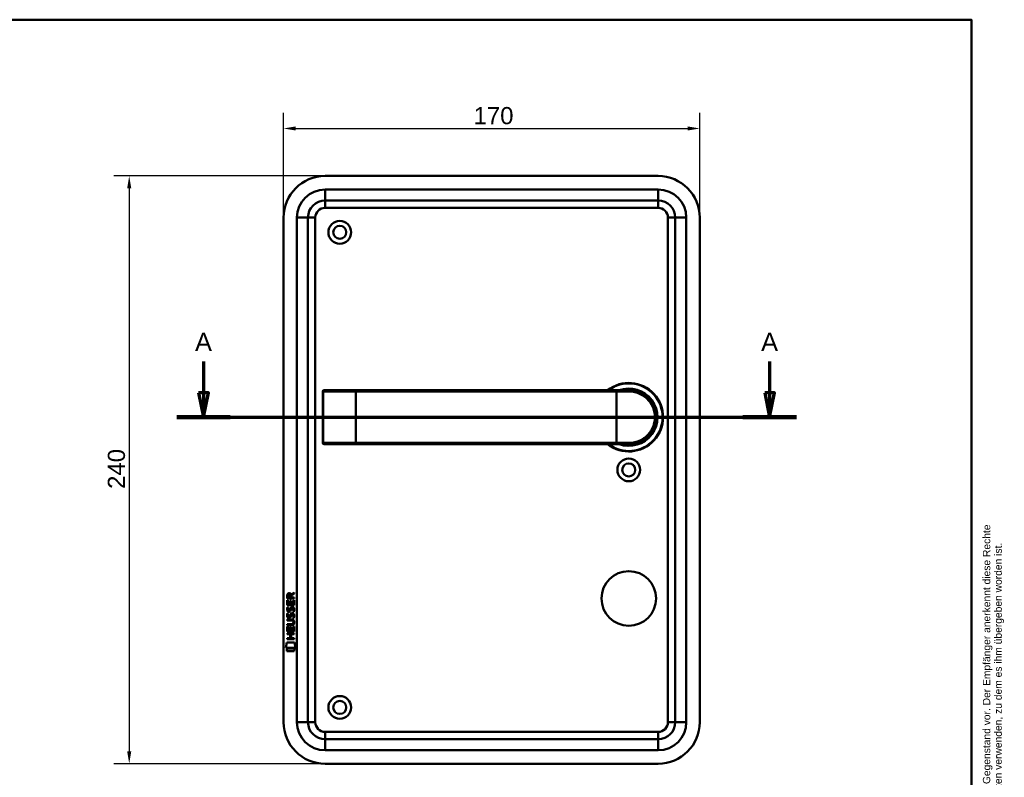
# Model space of a CAD drawing. Header units: millimetres. Extents: x 20 to 833, y 20 to 574.
# Tile 4 of 4: x 431 to 833, y 265 to 574. Entities that reach past the tile are written whole.
import ezdxf
from ezdxf.enums import TextEntityAlignment as Align

# ---------------------------------------------------------------- set-up
doc = ezdxf.new("R2010")
doc.units = ezdxf.units.MM
doc.header["$LTSCALE"] = 2
for name, color, linetype, lineweight in [('Bemaßungen(DIN)', 7, 'Continuous', 25), ('Schnittansichtslinien(DIN)', 7, 'Continuous', 70), ('Sichtbare Kanten(DIN)', 7, 'Continuous', 50), ('Sichtbare tangentiale Kanten(DIN)', 7, 'Continuous', 50), ('Skizziergeometrie(DIN)', 7, 'Continuous', 50), ('Skizzierlinie(DIN)', 7, 'Continuous', 25), ('Symbole(DIN)', 7, 'Continuous', 25)]:
    doc.layers.add(name, color=color, linetype=linetype, lineweight=lineweight)
doc.styles.add('Aktuell-DIN', font='arial.ttf')
doc.styles.add('Aktuell-DINGroßer Text', font='arial.ttf')
doc.styles.add('STANDARD-DIN~0', font='arial.ttf')
doc.styles.add('Textstil10', font='arial.ttf')
doc.styles.add('Textstil41', font='arial.ttf', dxfattribs={"width": 0.8})
doc.styles.add('Textstil83', font='arial.ttf', dxfattribs={"width": 0.8})
doc.dimstyles.new('CAD-LAN', dxfattribs={"dimscale": 2, "dimtxt": 3.5, "dimasz": 2.5, "dimexe": 3.175, "dimexo": 0, "dimgap": 0.8, "dimtad": 1, "dimrnd": 1e-08, "dimtxsty": 'STANDARD-DIN~0', "dimcen": 0.09, "dimdle": 10, "dimclrd": 250, "dimclre": 250, "dimclrt": 250, "dimadec": 0, "dimazin": 2, "dimtfac": 1, "dimtmove": 0, "dimatfit": 3, "dimfxl": 1, "dimtolj": 1, "dimtzin": 0, "dimlwd": 25, "dimlwe": 25, "dimarcsym": 0})

# ---------------------------------------------------------------- blocks, each defined once
blk = doc.blocks.new('Ränder Standardrahmen')
at = {"layer": 'Skizziergeometrie(DIN)', "flags": 128}
blk.add_lwpolyline([(10, 10), (10, 287), (410, 287), (410, 10), (10, 10)], dxfattribs=at)
blk = doc.blocks.new('Schriftfelder Heusser')
at = {"layer": 'Skizziergeometrie(DIN)'}
for p, q in [((101, 229.92), (101, 236.92)), ((101, 236.92), (291, 236.92)), ((111, 229.92), (111, 236.92)), ((123, 229.92), (123, 236.92)), ((232, 229.92), (232, 236.92)), ((256, 229.92), (256, 236.92)), ((291, 236.92), (291, 229.92)), ((101, 191.42), (101, 229.92)), ((101, 229.92), (291, 229.92)), ((111, 229.92), (111, 221.42)), ((123, 229.92), (123, 221.42)), ((232, 229.92), (232, 221.42)), ((256, 229.92), (256, 221.42)), ((291, 229.92), (291, 191.42)), ((101, 221.42), (291, 221.42)), ((150, 221.42), (150, 204.42)), ((198.85, 221.42), (198.85, 204.42)), ((216.35, 221.42), (216.35, 204.42)), ((238.35, 221.42), (238.35, 204.42)), ((278, 221.42), (278, 191.42)), ((278, 208.67), (291, 208.67)), ((101, 204.42), (291, 204.42)), ((142, 204.42), (142, 191.42)), ((236, 204.42), (236, 191.42)), ((278, 200.17), (291, 200.17)), ((291, 191.42), (101, 191.42))]:
    blk.add_line(p, q, dxfattribs=at)
at = {"layer": 'Skizzierlinie(DIN)'}
for p, q in [((113.5, 221.42), (113.5, 204.42)), ((118, 221.42), (118, 204.42)), ((162.35, 221.42), (162.35, 204.42)), ((166.85, 221.42), (166.85, 204.42)), ((113.5, 217.17), (150, 217.17)), ((162.35, 217.17), (278, 217.17)), ((113.5, 212.92), (150, 212.92)), ((162.35, 212.92), (278, 212.92)), ((113.5, 208.67), (150, 208.67)), ((162.35, 208.67), (278, 208.67))]:
    blk.add_line(p, q, dxfattribs=at)
for centre in [(115.75, 219.25), (164.6, 219.25), (115.75, 215.04), (164.6, 215.04), (115.75, 210.79), (164.6, 210.79), (115.75, 206.54), (164.6, 206.54)]:
    blk.add_circle(centre, 1.75, dxfattribs=at)
at = {"layer": 'Symbole(DIN)', "color": 7, "insert": (293.33, 191.7), "char_height": 1.5, "width": 182.3003, "attachment_point": 1, "rotation": 90, "line_spacing_factor": 0.944221, "style": 'Aktuell-DIN'}
blk.add_mtext('\\fArial|b0|i0;\\H1.5000;Die Schlossfabrik Heusser AG ist Eigentümerin dieses Dokumentes und behält sich alle Rechte an diesem und dem dargestellten Gegenstand vor. Der Empfänger anerkennt diese Rechte\\Pund wird das Dokument nicht ohne schriftliche Ermächtigung der Eigentümerin Dritten zugänglich machen oder zu anderen Zwecken verwenden, zu dem es ihm übergeben worden ist.\\P ', dxfattribs=at)
at = {"layer": 'Symbole(DIN)', "color": 179, "true_color": 0x262659, "style": 'Aktuell-DIN'}
for s, insert, char_height, attachment_point in [('B-Nummer', (234.74, 225.62), 2.489, 4), ('Material', (265.02, 225.62), 2.489, 5), ('Pos.', (106, 227), 2.489, 2), ('Menge', (117, 227), 2.489, 2), ('Benennung', (125.81, 225.38), 2.489, 4), ('\\fArial|b0|i0;a', (115.81, 219.53), 2, 5), ('\\fArial|b0|i0;e', (164.54, 219.53), 2, 5), ('\\fArial|b0|i0;Gezeichnet', (200.05, 219.23), 2, 4), ('\\fArial|b0|i0;b', (115.75, 215), 2, 5), ('\\fArial|b0|i0;f', (164.55, 215.06), 2, 5), ('\\fArial|b0|i0;Freigegeben', (199.92, 216), 2, 1), ('\\fArial|b0|i0;c', (115.75, 211.01), 2, 5), ('\\fArial|b0|i0;g', (164.63, 211.05), 2, 5), ('\\fArial|b0|i0;Projekt', (200, 211.98), 2, 1), ('\\fArial|b0|i0;d', (115.76, 206.55), 2, 5), ('\\fArial|b0|i0;h', (164.55, 206.57), 2, 5), ('\\fArial|b0|i0;CAD-Nr.', (200, 207.5), 2, 1), ('\\fArial|b0|i0;\\H2.0000;Massstab', (284.39, 206.37), 2, 5), ('\\fArial|b0|i0;\\H2.0000;Baugruppe', (143.1, 203.73), 2, 1), ('\\fArial|b0|i0;Zeichnungs-Nr.', (237, 203.5), 2, 1), ('\\fArial|b0|i0;\\H2.5000;4853 Murgenthal', (113.33, 192.46), 2.5, 7)]:
    blk.add_mtext(s, dxfattribs=dict(at, insert=insert, char_height=char_height, attachment_point=attachment_point))
at = {"layer": 'Symbole(DIN)', "color": 179, "true_color": 0x262659, "attachment_point": 5, "style": 'Aktuell-DIN'}
for s, insert, char_height, width in [('Änd.', (107.21, 213), 2.489, 12.3494), ('Änd.', (156.12, 212.76), 2.489, 12.3494), ('\\fArial|b0|i0;Änderung', (284.51, 202.33), 2, 12.1143)]:
    blk.add_mtext(s, dxfattribs=dict(at, insert=insert, char_height=char_height, width=width))
at = {"layer": 'Symbole(DIN)', "color": 7, "insert": (143.1, 196.62), "char_height": 4.5, "width": 90.18, "attachment_point": 4, "style": 'Aktuell-DIN'}
blk.add_mtext('\\fArial|b0|i0;\\W0.90;\\H4.5000;Heusser-Muschel Serie 3', dxfattribs=at)
at = {"layer": 'Symbole(DIN)', "color": 179, "true_color": 0x262659, "style": 'Textstil10'}
blk.add_attdef('ERSTELLUNGSDATUM_001', (217.26, 218.29), '', height=2, dxfattribs=at)
at = {"layer": 'Symbole(DIN)', "color": 179, "true_color": 0x262659}
for tag, height, style, p in [('AUTOR', 2.49, 'Aktuell-DIN', (240.03, 219.26)), ('KONTROLLDATUM', 2, 'Textstil10', (217.42, 215.04)), ('KONTROLLIERT_VON', 2, 'Textstil10', (239.98, 215.05))]:
    blk.add_attdef(tag, text='', height=height, dxfattribs=dict(at, style=style)).set_placement(p, align=Align.MIDDLE_LEFT)
at = {"layer": 'Symbole(DIN)', "color": 7, "style": 'Textstil83', "width": 0.8}
blk.add_attdef('Anfänglicher_Ansichtsmaßstab_001', (281.57, 213.34), '', height=2.3, dxfattribs=at)
at = {"layer": 'Symbole(DIN)', "color": 179, "true_color": 0x262659, "style": 'Textstil10'}
blk.add_attdef('PROJEKT', text='', height=2, dxfattribs=at).set_placement((217.77, 209.72), align=Align.BOTTOM_LEFT)
at = {"layer": 'Symbole(DIN)', "color": 7, "style": 'Textstil41', "width": 0.8}
blk.add_attdef('STATUS', text='', height=5, dxfattribs=at).set_placement((284.53, 195.86), align=Align.MIDDLE_CENTER)
blk = doc.blocks.new('*D22')
at = {"layer": 'Bemaßungen(DIN)', "color": 250, "linetype": 'Continuous', "lineweight": 25, "true_color": 0x3f3f3f, "transparency": 16777216}
for p, q in [((539.05, 493.18), (539.05, 535.94)), ((709.05, 493.18), (709.05, 535.94)), ((544.05, 529.59), (704.05, 529.59))]:
    blk.add_line(p, q, dxfattribs=at)
at = {"layer": 'Bemaßungen(DIN)', "color": 250, "linetype": 'Continuous', "true_color": 0x3f3f3f, "transparency": 16777216}
for points in [[(544.05, 530.42), (544.05, 528.75), (539.05, 529.59)], [(704.05, 530.42), (704.05, 528.75), (709.05, 529.59)]]:
    blk.add_solid(points, dxfattribs=at)
at = {"layer": 'Defpoints', "color": 0, "linetype": 'Continuous', "transparency": 16777216}
for p in [(709.05, 529.59), (539.05, 493.18), (709.05, 493.18)]:
    blk.add_point(p, dxfattribs=at)
at = {"layer": 'Bemaßungen(DIN)', "color": 250, "linetype": 'Continuous', "lineweight": 25, "true_color": 0x3f3f3f, "transparency": 16777216, "insert": (616.66, 538.33), "char_height": 7, "attachment_point": 1, "style": 'STANDARD-DIN~0'}
blk.add_mtext('\\A1;170', dxfattribs=at)
blk = doc.blocks.new('*D23')
at = {"layer": 'Bemaßungen(DIN)', "color": 250, "linetype": 'Continuous', "lineweight": 25, "true_color": 0x3f3f3f, "transparency": 16777216}
for p, q in [((556.05, 510.18), (469.7, 510.18)), ((476.05, 505.18), (476.05, 275.18)), ((556.05, 270.18), (469.7, 270.18))]:
    blk.add_line(p, q, dxfattribs=at)
at = {"layer": 'Bemaßungen(DIN)', "color": 250, "linetype": 'Continuous', "true_color": 0x3f3f3f, "transparency": 16777216}
for points in [[(475.21, 505.18), (476.88, 505.18), (476.05, 510.18)], [(475.21, 275.18), (476.88, 275.18), (476.05, 270.18)]]:
    blk.add_solid(points, dxfattribs=at)
at = {"layer": 'Defpoints', "color": 0, "linetype": 'Continuous', "transparency": 16777216}
for p in [(556.05, 510.18), (476.05, 270.18), (556.05, 270.18)]:
    blk.add_point(p, dxfattribs=at)
at = {"layer": 'Bemaßungen(DIN)', "color": 250, "linetype": 'Continuous', "lineweight": 25, "true_color": 0x3f3f3f, "transparency": 16777216, "insert": (467.3, 382.4), "char_height": 7, "attachment_point": 1, "rotation": 90, "style": 'STANDARD-DIN~0'}
blk.add_mtext('\\A1;240', dxfattribs=at)
blk = doc.blocks.new('2DTransSchnitt0')
at = {"layer": 'Schnittansichtslinien(DIN)', "linetype": 'Continuous'}
for p, q in [((253.2, 217.23), (253.2, 210.84)), ((368.79, 217.23), (368.79, 210.84)), ((252.2, 210.84), (253.2, 205.84)), ((254.2, 210.84), (252.2, 210.84)), ((253.2, 210.84), (253.2, 205.84)), ((253.2, 205.84), (254.2, 210.84)), ((367.79, 210.84), (368.79, 205.84)), ((369.79, 210.84), (367.79, 210.84)), ((368.79, 210.84), (368.79, 205.84)), ((368.79, 205.84), (369.79, 210.84)), ((247.75, 205.84), (374.25, 205.84))]:
    blk.add_line(p, q, dxfattribs=at)
at = {"layer": 'Schnittansichtslinien(DIN)', "linetype": 'Continuous', "lineweight": 140}
for p, q in [((247.75, 205.84), (258.66, 205.84)), ((363.34, 205.84), (374.25, 205.84))]:
    blk.add_line(p, q, dxfattribs=at)
at = {"layer": 'Schnittansichtslinien(DIN)', "linetype": 'Continuous', "flags": 128}
for points in [[(252.2, 210.84), (253.2, 205.84), (254.2, 210.84), (252.2, 210.84)], [(367.79, 210.84), (368.79, 205.84), (369.79, 210.84), (367.79, 210.84)]]:
    blk.add_lwpolyline(points, dxfattribs=at)
at = {"layer": 'Schnittansichtslinien(DIN)'}
for points in [[(252.2, 210.84), (253.2, 205.84), (254.2, 210.84), (252.2, 210.84)], [(367.79, 210.84), (368.79, 205.84), (369.79, 210.84), (367.79, 210.84)]]:
    blk.add_solid(points, dxfattribs=at)
at = {"layer": 'Schnittansichtslinien(DIN)', "char_height": 3.73, "attachment_point": 7, "style": 'Aktuell-DINGroßer Text'}
for insert in [(251.45, 219.34), (367.04, 219.34)]:
    blk.add_mtext('A', dxfattribs=dict(at, insert=insert))

msp = doc.modelspace()

# ---------------------------------------------------------------- linework, layer by layer
at = {"layer": 'Sichtbare Kanten(DIN)'}
for p, q in [((692.047, 510.181), (556.047, 510.181)), ((556.047, 500.181), (692.047, 500.181)), ((539.047, 493.181), (539.047, 287.181)), ((549.047, 287.181), (549.047, 493.181)), ((699.047, 493.181), (699.047, 287.181)), ((709.047, 287.181), (709.047, 493.181)), ((555.654, 422.681), (555.673, 422.681)), ((568.547, 422.681), (555.673, 422.681)), ((675.047, 422.681), (568.547, 422.681)), ((675.047, 422.681), (680.047, 422.681)), ((555.154, 422.181), (555.154, 401.181)), ((555.673, 400.681), (555.654, 400.681)), ((555.673, 400.681), (568.547, 400.681)), ((568.547, 400.681), (675.047, 400.681)), ((680.047, 400.681), (675.047, 400.681)), ((680.664, 400.699), (680.664, 400.699)), ((540.562, 337.668), (540.564, 338.982)), ((540.912, 338.938), (540.912, 338.049)), ((540.912, 338.049), (541.929, 338.049)), ((541.929, 338.049), (541.93, 338.937)), ((542.227, 339.298), (543.422, 340.088)), ((543.422, 339.654), (542.279, 338.899)), ((542.279, 338.899), (542.279, 338.048)), ((542.279, 338.048), (543.42, 338.047)), ((543.42, 338.047), (543.42, 337.666)), ((543.422, 340.088), (543.422, 339.654)), ((540.559, 334.938), (540.561, 336.942)), ((543.418, 334.936), (540.559, 334.938)), ((540.561, 336.942), (540.909, 336.942)), ((543.42, 337.666), (540.562, 337.668)), ((540.731, 334.164), (541.07, 334.064)), ((540.909, 336.942), (540.908, 335.315)), ((540.908, 335.315), (541.803, 335.314)), ((541.803, 335.314), (541.804, 336.761)), ((541.804, 336.761), (542.152, 336.761)), ((542.152, 336.761), (542.151, 335.314)), ((542.151, 335.314), (543.07, 335.313)), ((542.66, 333.861), (542.648, 333.861)), ((543.07, 335.313), (543.071, 336.96)), ((543.071, 336.96), (543.42, 336.96)), ((543.42, 336.96), (543.418, 334.936)), ((540.729, 331.618), (541.068, 331.517)), ((540.926, 330.286), (540.933, 330.269)), ((540.928, 332.832), (540.935, 332.815)), ((541.609, 330.188), (541.62, 330.205)), ((541.611, 332.735), (541.622, 332.752)), ((542.658, 331.314), (542.646, 331.314)), ((540.551, 324.2), (540.552, 326.204)), ((540.552, 326.204), (540.901, 326.204)), ((540.553, 326.775), (540.553, 327.153)), ((540.553, 327.153), (542.223, 327.151)), ((542.199, 326.774), (540.553, 326.775)), ((540.554, 328.71), (540.555, 329.087)), ((542.224, 328.709), (540.554, 328.71)), ((540.555, 329.087), (542.2, 329.086)), ((540.901, 326.204), (540.9, 324.577)), ((541.794, 324.576), (541.795, 326.023)), ((541.795, 326.023), (542.144, 326.023)), ((542.144, 326.023), (542.143, 324.576)), ((543.061, 324.575), (543.063, 326.222)), ((543.063, 326.222), (543.411, 326.222)), ((543.104, 327.924), (543.104, 327.934)), ((543.411, 326.222), (543.409, 324.198)), ((540.549, 323.03), (540.549, 323.407)), ((540.549, 323.407), (543.408, 323.404)), ((541.792, 323.029), (540.549, 323.03)), ((543.409, 324.198), (540.551, 324.2)), ((540.9, 324.577), (541.794, 324.576)), ((541.79, 321.471), (541.792, 323.029)), ((542.143, 324.576), (543.061, 324.575)), ((542.148, 323.028), (542.147, 321.471)), ((543.407, 323.027), (542.148, 323.028)), ((543.408, 323.404), (543.407, 323.027)), ((540.016, 317.518), (540.475, 319.651)), ((540.475, 319.651), (543.481, 319.648)), ((540.547, 321.095), (540.547, 321.472)), ((540.547, 321.472), (541.79, 321.471)), ((543.406, 321.093), (540.547, 321.095)), ((542.147, 321.471), (543.406, 321.47)), ((543.406, 321.47), (543.406, 321.093)), ((543.481, 319.648), (543.931, 317.515)), ((543.931, 317.515), (540.016, 317.518)), ((540.474, 316.09), (540.475, 317.232)), ((543.471, 316.088), (540.474, 316.09)), ((540.475, 317.232), (543.472, 317.23)), ((543.472, 317.23), (543.471, 316.088)), ((692.047, 280.181), (556.047, 280.181)), ((556.047, 270.181), (692.047, 270.181))]:
    msp.add_line(p, q, dxfattribs=at)
for centre, radius in [((562.047, 487.181), 4.65), ((562.047, 487.181), 2.65), ((680.047, 390.181), 4.65), ((680.047, 390.181), 2.65), ((680.047, 337.681), 11.15), ((562.047, 293.181), 4.65), ((562.047, 293.181), 2.65)]:
    msp.add_circle(centre, radius, dxfattribs=at)
for centre, radius, start, end in [((556.047, 493.181), 17, 90, 180), ((692.047, 493.181), 17, 0, 90), ((556.047, 493.181), 7, 90, 180), ((692.047, 493.181), 7, 0, 90), ((555.654, 422.181), 0.5, 90, 180), ((680.047, 411.681), 14, 231.78679, 128.21321), ((680.047, 411.681), 13.8, 232.8542, 127.1458), ((680.047, 411.681), 11.7, 250.08028, 109.91972), ((680.047, 411.681), 11.6, 251.49137, 108.50863), ((680.047, 411.681), 11.5, 253.04257, 106.95743), ((680.047, 411.681), 11.3, 256.76803, 103.23197), ((555.654, 401.181), 0.5, 180, 270), ((682.279, 401.624), 0.85, 246.1525, 246.31943), ((682.279, 401.624), 0.85, 318.70094, 318.90952), ((692.417, 399.034), 8.725, 164.07111, 164.08013), ((692.417, 399.034), 8.725, 160.12416, 160.12648), ((556.047, 287.181), 17, 180, 270), ((556.047, 287.181), 7, 180, 270), ((692.047, 287.181), 7, 270, 0), ((692.047, 287.181), 17, 270, 0)]:
    msp.add_arc(centre, radius, start, end, dxfattribs=at)
for centre, major_axis, ratio, start_param, end_param in [((542.091, 338.165), (0.976, -1.274), 0.5180415, 2.7627686, 3.7355131), ((540.698, 338.084), (1.242, 1.64), 0.5994938, 5.878165, 6.7089725), ((542, 332.174), (0.839, 1.642), 0.4591024, 5.9761877, 6.4975755), ((542.277, 333.643), (1.192, 3.54), 0.2215161, 2.8263053, 2.8854462), ((542.194, 335.943), (1.103, 3.296), 0.2312948, 2.8124619, 2.8734213), ((541.679, 331.089), (0.583, 1.012), 0.541605, 2.7569093, 3.2147406), ((541.673, 333.626), (0.574, 1.004), 0.5438409, 2.7534304, 3.2137241), ((541.551, 330.213), (0.098, 0.139), 0.3641716, 4.4844927, 4.7925708), ((541.553, 332.759), (0.098, 0.139), 0.3641716, 4.4844927, 4.7925708), ((541.999, 329.63), (0.838, 1.64), 0.4594521, 5.9760112, 6.497704), ((538.383, 331.456), (4.808, -4.323), 0.3742014, 5.888113, 6.6064523), ((538.379, 324.412), (4.814, 4.313), 0.3742661, 5.9599282, 6.6783921), ((519.671, 347.761), (23.266, -20.361), 0.1371339, 6.127502, 6.402435)]:
    msp.add_ellipse(centre, major_axis=major_axis, ratio=ratio, start_param=start_param, end_param=end_param, dxfattribs=at)
for points, knots in [([(680.047, 400.681), (681.704, 400.681), (683.347, 401.061), (684.82, 401.771), (686.293, 402.48), (687.597, 403.515), (688.622, 404.791), (689.647, 406.067), (690.39, 407.586), (690.764, 409.204), (691.139, 410.822), (691.138, 412.543), (690.764, 414.16), (690.39, 415.777), (689.648, 417.295), (688.622, 418.571), (687.597, 419.847), (686.293, 420.883), (684.82, 421.592), (683.347, 422.301), (681.704, 422.681), (680.047, 422.681)], [-3.3432814, -3.3432814, -3.3432814, -3.3432814, -2.8656698, -2.8656698, -2.8656698, -2.3880581, -2.3880581, -2.3880581, -1.9104465, -1.9104465, -1.9104465, -1.4328349, -1.4328349, -1.4328349, -0.9552233, -0.9552233, -0.9552233, -0.4776116, -0.4776116, -0.4776116, 0, 0, 0, 0]), ([(543.104, 327.934), (543.104, 327.98), (543.102, 328.027), (543.085, 328.163), (543.063, 328.25), (542.989, 328.401), (542.942, 328.462), (542.822, 328.568), (542.751, 328.608), (542.534, 328.691), (542.375, 328.709), (542.224, 328.709)], [-0.13394602, -0.13394602, -0.13394602, -0.13394602, -0.11996159, -0.11996159, -0.09310912, -0.09310912, -0.06964663, -0.06964663, -0.04519613, -0.04519613, 0, 0, 0, 0])]:
    msp.add_open_spline(points, degree=3, knots=knots, dxfattribs=at)
for points in [[(540.564, 338.982), (540.578, 339.423), (540.81, 339.885), (541.423, 339.885)], [(541.93, 338.937), (541.93, 339.21), (541.843, 339.535), (541.428, 339.536)], [(540.53, 333.488), (540.548, 333.627), (540.589, 333.834), (540.66, 334.007)], [(540.66, 334.007), (540.68, 334.057), (540.731, 334.164), (540.731, 334.164)], [(541.07, 334.064), (541.07, 334.064), (540.95, 333.737), (540.915, 333.599)], [(541.803, 333.27), (541.887, 333.638), (541.989, 333.849), (542.13, 334.016)], [(542.13, 334.016), (542.223, 334.127), (542.354, 334.199), (542.533, 334.223)], [(542.377, 333.743), (542.306, 333.654), (542.246, 333.516), (542.191, 333.318)], [(542.648, 333.861), (542.526, 333.861), (542.451, 333.828), (542.377, 333.743)], [(542.533, 334.223), (542.82, 334.261), (543.103, 334.161), (543.297, 333.845)], [(543.297, 333.845), (543.407, 333.664), (543.461, 333.445), (543.461, 333.175)], [(540.606, 330.139), (540.515, 330.38), (540.486, 330.613), (540.528, 330.941)], [(540.608, 332.686), (540.517, 332.926), (540.488, 333.16), (540.53, 333.488)], [(540.528, 330.941), (540.546, 331.08), (540.587, 331.287), (540.658, 331.461)], [(541.165, 329.678), (540.942, 329.711), (540.712, 329.857), (540.606, 330.139)], [(541.167, 332.225), (540.944, 332.258), (540.714, 332.403), (540.608, 332.686)], [(540.658, 331.461), (540.678, 331.51), (540.729, 331.617), (540.729, 331.618)], [(540.913, 331.053), (540.849, 330.8), (540.843, 330.576), (540.901, 330.36)], [(540.915, 333.599), (540.851, 333.347), (540.845, 333.122), (540.903, 332.906)], [(541.068, 331.517), (541.068, 331.517), (540.948, 331.191), (540.913, 331.053)], [(541.138, 330.056), (541.285, 329.996), (541.473, 330.032), (541.578, 330.146)], [(541.14, 332.602), (541.287, 332.542), (541.475, 332.578), (541.58, 332.693)], [(541.322, 332.212), (541.221, 332.213), (541.2, 332.22), (541.167, 332.225)], [(541.947, 330.03), (541.832, 329.82), (541.637, 329.662), (541.32, 329.666)], [(541.95, 332.577), (541.834, 332.367), (541.639, 332.208), (541.322, 332.212)], [(541.62, 330.205), (541.689, 330.315), (541.746, 330.478), (541.801, 330.723)], [(541.622, 332.752), (541.691, 332.861), (541.748, 333.025), (541.803, 333.27)], [(541.801, 330.723), (541.885, 331.091), (541.987, 331.302), (542.128, 331.47)], [(542.14, 330.573), (542.086, 330.333), (542.023, 330.168), (541.947, 330.03)], [(542.142, 333.119), (542.088, 332.88), (542.025, 332.715), (541.95, 332.577)], [(542.128, 331.47), (542.221, 331.58), (542.351, 331.652), (542.531, 331.676)], [(542.189, 330.772), (542.181, 330.741), (542.141, 330.575), (542.14, 330.573)], [(542.191, 333.318), (542.183, 333.288), (542.143, 333.122), (542.142, 333.119)], [(542.375, 331.196), (542.304, 331.108), (542.244, 330.97), (542.189, 330.772)], [(542.646, 331.314), (542.524, 331.314), (542.449, 331.282), (542.375, 331.196)], [(542.531, 331.676), (542.818, 331.715), (543.101, 331.615), (543.295, 331.298)], [(542.85, 329.732), (542.85, 329.732), (543.005, 329.986), (543.064, 330.27)], [(543.218, 329.645), (543.198, 329.65), (542.85, 329.732), (542.85, 329.732)], [(542.852, 332.278), (542.852, 332.278), (543.007, 332.532), (543.066, 332.817)], [(543.22, 332.191), (543.2, 332.196), (542.852, 332.278), (542.852, 332.278)], [(543.064, 330.27), (543.133, 330.603), (543.132, 330.88), (543.026, 331.077)], [(543.066, 332.817), (543.135, 333.15), (543.134, 333.426), (543.028, 333.623)], [(543.443, 330.363), (543.413, 330.032), (543.255, 329.703), (543.218, 329.645)], [(543.445, 332.91), (543.415, 332.579), (543.257, 332.249), (543.22, 332.191)], [(543.295, 331.298), (543.405, 331.118), (543.459, 330.899), (543.458, 330.629)], [(543.458, 330.629), (543.458, 330.544), (543.452, 330.458), (543.443, 330.363)], [(543.461, 333.175), (543.46, 333.09), (543.454, 333.005), (543.445, 332.91)], [(541.32, 329.666), (541.219, 329.667), (541.198, 329.673), (541.165, 329.678)]]:
    msp.add_open_spline(points, degree=3, dxfattribs=at)
at = {"layer": 'Sichtbare tangentiale Kanten(DIN)'}
for p, q in [((692.047, 504.681), (556.047, 504.681)), ((556.047, 504.681), (556.047, 500.181)), ((692.047, 504.681), (692.047, 500.181)), ((556.047, 497.181), (556.047, 500.181)), ((692.047, 497.181), (692.047, 500.181)), ((556.047, 497.181), (692.047, 497.181)), ((544.547, 493.181), (549.047, 493.181)), ((544.547, 493.181), (544.547, 287.181)), ((552.047, 493.181), (549.047, 493.181)), ((552.047, 287.181), (552.047, 493.181)), ((696.047, 493.181), (699.047, 493.181)), ((696.047, 493.181), (696.047, 287.181)), ((703.547, 493.181), (699.047, 493.181)), ((703.547, 287.181), (703.547, 493.181)), ((568.547, 422.681), (568.547, 422.181)), ((675.047, 422.681), (675.047, 422.181)), ((555.192, 422.181), (555.154, 422.181)), ((555.192, 401.181), (555.192, 422.181)), ((555.192, 422.181), (568.547, 422.181)), ((568.547, 422.181), (675.047, 422.181)), ((568.547, 422.181), (568.547, 401.181)), ((675.047, 422.181), (675.047, 401.181)), ((680.104, 422.181), (675.047, 422.181)), ((555.154, 401.181), (555.192, 401.181)), ((568.547, 401.181), (555.192, 401.181)), ((675.047, 401.181), (568.547, 401.181)), ((568.547, 400.681), (568.547, 401.181)), ((675.047, 401.181), (680.104, 401.181)), ((675.047, 400.681), (675.047, 401.181)), ((549.047, 287.181), (544.547, 287.181)), ((549.047, 287.181), (552.047, 287.181)), ((699.047, 287.181), (696.047, 287.181)), ((699.047, 287.181), (703.547, 287.181)), ((692.047, 283.181), (556.047, 283.181)), ((556.047, 280.181), (556.047, 283.181)), ((692.047, 280.181), (692.047, 283.181)), ((556.047, 280.181), (556.047, 275.681)), ((692.047, 280.181), (692.047, 275.681)), ((556.047, 275.681), (692.047, 275.681))]:
    msp.add_line(p, q, dxfattribs=at)
for centre, radius, start, end in [((556.047, 493.181), 11.5, 90, 180), ((692.047, 493.181), 11.5, 0, 90), ((556.047, 493.181), 4, 90, 180), ((692.047, 493.181), 4, 0, 90), ((556.047, 287.181), 11.5, 180, 270), ((556.047, 287.181), 4, 180, 270), ((692.047, 287.181), 4, 270, 0), ((692.047, 287.181), 11.5, 270, 0)]:
    msp.add_arc(centre, radius, start, end, dxfattribs=at)
for centre, major_axis, ratio, start_param, end_param in [((555.673, 422.181), (0, 0.5), 0.9612617, 0, 1.5707963), ((680.047, 422.181), (0, 0.5), 0.1145038, 4.712389, 6.2831853), ((555.673, 401.181), (0, -0.5), 0.9612617, 4.712389, 6.2831853), ((680.047, 401.181), (0, -0.5), 0.1145038, 0, 1.5707963)]:
    msp.add_ellipse(centre, major_axis=major_axis, ratio=ratio, start_param=start_param, end_param=end_param, dxfattribs=at)
msp.add_open_spline([(680.104, 422.181), (681.704, 422.181), (683.29, 421.818), (684.712, 421.141), (686.135, 420.465), (687.394, 419.476), (688.384, 418.258), (689.373, 417.04), (690.094, 415.592), (690.454, 414.048), (690.813, 412.503), (690.812, 410.862), (690.452, 409.317), (690.092, 407.772), (689.372, 406.323), (688.383, 405.105), (687.394, 403.886), (686.134, 402.898), (684.712, 402.222), (683.29, 401.545), (681.704, 401.181), (680.104, 401.181)], degree=3, knots=[0, 0, 0, 0, 0.4776116, 0.4776116, 0.4776116, 0.9552233, 0.9552233, 0.9552233, 1.4328349, 1.4328349, 1.4328349, 1.9104465, 1.9104465, 1.9104465, 2.3880581, 2.3880581, 2.3880581, 2.8656698, 2.8656698, 2.8656698, 3.3432814, 3.3432814, 3.3432814, 3.3432814], dxfattribs=at)

# ---------------------------------------------------------------- block references
at = {"xscale": 2, "yscale": 2, "zscale": 2}
msp.add_blockref('Ränder Standardrahmen', (0, 0), dxfattribs=at)
msp.add_blockref('Schriftfelder Heusser', (238, -362.833), dxfattribs=at).add_auto_attribs({'ERSTELLUNGSDATUM_001': '23.12.2020', 'Anfänglicher_Ansichtsmaßstab_001': '1 : 2'})
at = {"layer": 'Schnittansichtslinien(DIN)', "xscale": 2, "yscale": 2, "zscale": 2}
msp.add_blockref('2DTransSchnitt0', (0, 0), dxfattribs=at)

# ---------------------------------------------------------------- dimensions: what is measured, and where the dimension line sits
at = {"layer": 'Bemaßungen(DIN)', "color": 250, "linetype": 'Continuous', "lineweight": 25, "true_color": 0x3f3f3f}
for base, p1, p2, angle, picture, middle in [((709.047, 529.587), (539.047, 493.181), (709.047, 493.181), 180, '*D22', (624.047, 529.587)), ((476.047, 270.181), (556.047, 510.181), (556.047, 270.181), 90, '*D23', (476.047, 390.181))]:
    dim = msp.add_linear_dim(base=base, p1=p1, p2=p2, angle=angle, dimstyle='CAD-LAN', override={"dimgap": 0.8, "dimdec": 2, "dimtol": 0, "dimlim": 0, "dimtp": 0, "dimtm": 0, "dimtdec": 2, "dimtofl": 0, "dimatfit": 1}, dxfattribs=at)
    dim.commit()
    dim.dimension.update_dxf_attribs({"geometry": picture, "text_midpoint": middle, "dimtype": 160})

doc.saveas('drawing.dxf')
